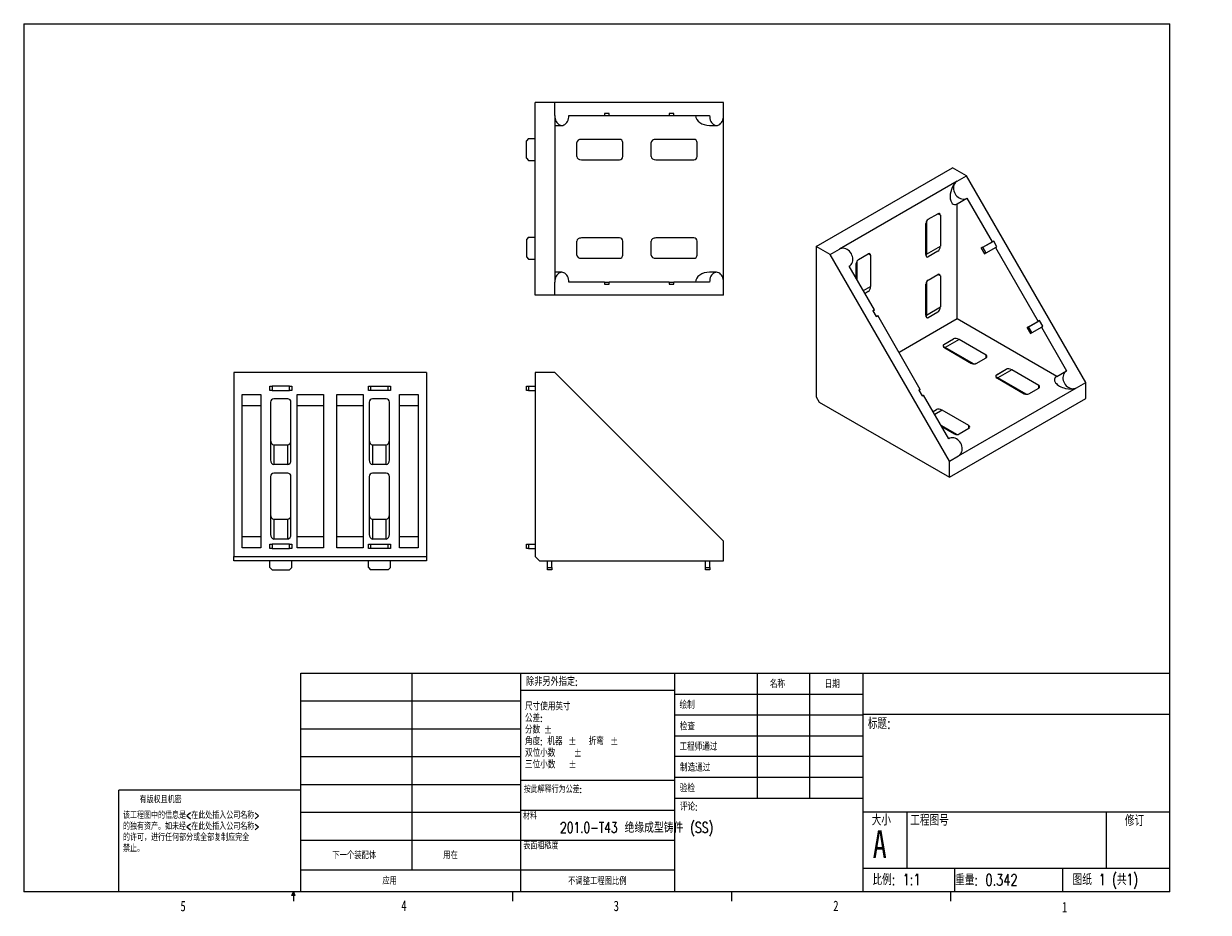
# Model space of a CAD drawing. Header units: millimetres. Extents: x 8 to 279, y 5 to 208.
import ezdxf

# ---------------------------------------------------------------- set-up
doc = ezdxf.new("R2010")
doc.units = ezdxf.units.MM
doc.styles.add('SLDTEXTSTYLE0', font='TXT', dxfattribs={"width": 0.75, "bigfont": 'bigfont'})
doc.styles.add('SLDTEXTSTYLE1', font='TXT', dxfattribs={"width": 0.694444, "bigfont": 'bigfont'})
doc.styles.add('SLDTEXTSTYLE2', font='TXT', dxfattribs={"width": 0.75})

# ---------------------------------------------------------------- blocks, each defined once
blk = doc.blocks.new('SW_NOTE_0')
at = {"color": 0, "linetype": 'Continuous', "lineweight": 0, "char_height": 1.651, "attachment_point": 1}
for s, insert, style in [('\\M+18EDA\\M+190A1\\M+18E67\\M+19770\\M+18970\\M+190A1', (0, 2.13), 'SLDTEXTSTYLE0'), ('\\M+18CF6\\M+18DB7:', (0, -0.52), 'SLDTEXTSTYLE0'), ('\\M+195AA\\M+19094', (0, -3.17), 'SLDTEXTSTYLE0'), ('%%p', (4.35, -3.17), 'SLDTEXTSTYLE2'), ('\\M+18A70\\M+19378: \\M+18AF7\\M+18AED', (0, -5.82), 'SLDTEXTSTYLE0'), ('%%p', (9.86, -5.82), 'SLDTEXTSTYLE2'), ('\\M+190DC\\M+19C5E', (14.53, -5.82), 'SLDTEXTSTYLE0'), ('%%p', (19.44, -5.82), 'SLDTEXTSTYLE2'), ('\\M+1916F\\M+188CA\\M+18FAC\\M+19094', (0, -8.48), 'SLDTEXTSTYLE0'), ('%%p', (11.13, -8.48), 'SLDTEXTSTYLE2'), ('\\M+18E4F\\M+188CA\\M+18FAC\\M+19094', (0, -11.13), 'SLDTEXTSTYLE0'), ('%%p', (9.92, -11.13), 'SLDTEXTSTYLE2')]:
    blk.add_mtext(s, dxfattribs=dict(at, insert=insert, style=style))
blk = doc.blocks.new('SW_NOTE_1')
at = {"color": 0, "linetype": 'Continuous', "lineweight": 0, "char_height": 1.524, "attachment_point": 1, "style": 'SLDTEXTSTYLE0'}
for s, insert in [('该\\M+18D48\\M+192F6图\\M+19286\\M+19349\\M+1904D\\M+191A7\\M+190A5<\\M+18DDD\\M+18D9F处\\M+19D87\\M+193FC\\M+18CF6\\M+18E69\\M+196BC\\M+18FCC>', (0, 1.96)), ('\\M+19349\\M+193C6\\M+1974C资产\\M+18142\\M+19440\\M+196A2经<\\M+18DDD\\M+18D9F处\\M+19D87\\M+193FC\\M+18CF6\\M+18E69\\M+196BC\\M+18FCC>', (0, -0.56)), ('\\M+19349许\\M+189C2\\M+18143进\\M+18D73\\M+19443\\M+189BD\\M+19594\\M+195AA\\M+188BD\\M+19153\\M+19594复\\M+190A7应\\M+18AAE\\M+19153', (0, -3.08)), ('\\M+18BD6\\M+18E7E\\M+18142', (0, -5.61))]:
    blk.add_mtext(s, dxfattribs=dict(at, insert=insert))

msp = doc.modelspace()

# ---------------------------------------------------------------- linework, layer by layer
at = {"color": 7, "linetype": 'Continuous', "lineweight": 0}
for p, q in [((8.38, 208.08), (270, 208.08)), ((8.38, 208.08), (8.38, 9.96)), ((270, 9.96), (270, 208.08)), ((71.65, 59.85), (270, 59.85)), ((71.65, 9.96), (71.65, 59.85)), ((97, 59.85), (97, 14.94)), ((121.87, 9.96), (121.87, 59.85)), ((156.96, 59.85), (156.96, 9.96)), ((175.86, 59.85), (175.86, 31.28)), ((187.76, 59.85), (187.76, 31.28)), ((199.93, 59.85), (199.93, 9.96)), ((156.96, 55.93), (121.87, 55.93)), ((156.96, 55.09), (199.93, 55.09)), ((71.65, 53.5), (121.87, 53.5)), ((156.96, 50.33), (199.93, 50.33)), ((199.93, 50.53), (270, 50.53)), ((71.65, 47.15), (121.87, 47.15)), ((156.96, 45.57), (199.93, 45.57)), ((71.65, 40.8), (121.87, 40.8)), ((199.93, 40.8), (156.96, 40.8)), ((121.87, 35.45), (156.96, 35.45)), ((199.93, 36.04), (156.96, 36.04)), ((30.07, 9.96), (30.07, 33.18)), ((71.65, 33.18), (30.07, 33.18)), ((71.65, 34.45), (121.87, 34.45)), ((199.93, 31.28), (156.96, 31.28)), ((71.65, 28.1), (121.87, 28.1)), ((121.87, 28.6), (156.96, 28.6)), ((199.93, 28.24), (270, 28.24)), ((209.98, 28.24), (209.98, 15.37)), ((255.47, 28.24), (255.47, 15.37)), ((71.65, 21.75), (121.87, 21.75)), ((121.87, 21.74), (156.96, 21.74)), ((71.65, 14.94), (156.96, 14.94)), ((199.93, 15.37), (270, 15.37)), ((220.84, 15.37), (220.84, 9.96)), ((245.52, 15.37), (245.52, 9.96)), ((270, 9.96), (8.38, 9.96)), ((69.63, 9.08), (69.97, 9.96)), ((70.29, 9.08), (69.63, 9.08)), ((69.97, 9.96), (69.97, 7.8)), ((69.97, 9.96), (70.29, 9.08)), ((119.98, 9.96), (119.98, 7.8)), ((169.98, 9.96), (169.98, 7.8)), ((219.99, 9.96), (219.99, 7.8))]:
    msp.add_line(p, q, dxfattribs=at)
at = {"color": 7, "linetype": 'Continuous', "lineweight": 15}
for p, q in [((125.14, 146.11), (125.14, 190.11)), ((129.64, 190.11), (125.14, 190.11)), ((129.64, 187.11), (129.64, 190.11)), ((168.14, 190.11), (129.64, 190.11)), ((168.14, 187.11), (168.14, 190.11)), ((129.64, 187.11), (129.64, 149.11)), ((132.82, 187.11), (140.95, 187.11)), ((142.01, 187.61), (140.95, 187.61)), ((140.95, 187.61), (140.95, 187.11)), ((140.95, 187.11), (142.01, 187.11)), ((142.01, 187.11), (142.01, 187.61)), ((142.01, 187.11), (155.77, 187.11)), ((156.83, 187.61), (155.77, 187.61)), ((155.77, 187.61), (155.77, 187.11)), ((155.77, 187.11), (156.83, 187.11)), ((156.83, 187.11), (156.83, 187.61)), ((156.83, 187.11), (164.96, 187.11)), ((168.14, 149.11), (168.14, 187.11)), ((129.64, 184.86), (131.23, 184.86)), ((164.96, 184.86), (166.55, 184.86)), ((123.64, 181.86), (123.14, 181.36)), ((123.14, 177.36), (123.14, 181.36)), ((123.64, 181.86), (125.14, 181.86)), ((144.39, 181.68), (135.7, 181.68)), ((161.39, 181.68), (152.7, 181.68)), ((134.64, 177.78), (134.64, 180.93)), ((145.14, 177.78), (145.14, 180.93)), ((151.64, 177.78), (151.64, 180.93)), ((162.14, 177.78), (162.14, 180.93)), ((123.14, 177.36), (123.64, 176.86)), ((123.64, 176.86), (125.14, 176.86)), ((135.7, 177.03), (144.39, 177.03)), ((152.7, 177.03), (161.39, 177.03)), ((189.3, 157.23), (220.41, 175.2)), ((223.59, 173.36), (220.41, 175.2)), ((221.47, 172.13), (223.59, 173.36)), ((250.82, 126.21), (223.59, 173.36)), ((221.47, 172.13), (194.6, 156.62)), ((221.47, 166.94), (223.72, 168.24)), ((223.72, 168.24), (229.47, 158.28)), ((221.47, 140.7), (221.47, 166.94)), ((214.35, 155.41), (214.35, 162.51)), ((214.45, 162.94), (214.45, 155.48)), ((214.88, 163.43), (217.1, 164.71)), ((217.64, 164.41), (217.64, 157.31)), ((123.64, 159.36), (123.14, 158.86)), ((123.14, 158.86), (123.14, 154.86)), ((123.64, 159.36), (125.14, 159.36)), ((134.64, 155.28), (134.64, 158.43)), ((144.39, 159.18), (135.7, 159.18)), ((145.14, 155.28), (145.14, 158.43)), ((151.64, 155.28), (151.64, 158.43)), ((161.39, 159.18), (152.7, 159.18)), ((162.14, 155.28), (162.14, 158.43)), ((192.48, 155.4), (189.3, 157.23)), ((189.3, 157.23), (189.3, 122.94)), ((214.45, 155.48), (217.64, 157.31)), ((226.97, 156.83), (229.47, 158.28)), ((227.32, 157.04), (226.97, 156.83)), ((227.32, 157.04), (229.82, 158.48)), ((228.07, 155.74), (227.32, 157.04)), ((227.72, 155.54), (230.22, 156.98)), ((229.82, 158.48), (229.47, 158.28)), ((230.57, 157.18), (229.82, 158.48)), ((230.22, 156.98), (230.57, 157.18)), ((230.22, 156.98), (239.95, 140.14)), ((123.14, 154.86), (123.64, 154.36)), ((123.64, 154.36), (125.14, 154.36)), ((135.7, 154.53), (144.39, 154.53)), ((152.7, 154.53), (161.39, 154.53)), ((192.48, 155.4), (194.6, 156.62)), ((219.7, 108.25), (192.48, 155.4)), ((198.97, 154.24), (201.2, 155.53)), ((201.73, 155.22), (201.73, 148.13)), ((217.1, 156.14), (214.88, 154.85)), ((226.97, 156.83), (227.72, 155.54)), ((202.6, 142.77), (196.85, 152.73)), ((198.44, 149.98), (198.44, 153.33)), ((198.54, 153.75), (198.54, 149.79)), ((131.23, 151.36), (129.64, 151.36)), ((129.64, 146.11), (129.64, 149.11)), ((140.95, 149.11), (132.82, 149.11)), ((140.95, 149.11), (140.95, 148.61)), ((140.95, 149.11), (142.01, 149.11)), ((142.01, 148.61), (142.01, 149.11)), ((155.77, 149.11), (142.01, 149.11)), ((155.77, 149.11), (155.77, 148.61)), ((155.77, 149.11), (156.83, 149.11)), ((156.83, 148.61), (156.83, 149.11)), ((164.96, 149.11), (156.83, 149.11)), ((166.55, 151.36), (164.96, 151.36)), ((168.14, 146.11), (168.14, 149.11)), ((214.45, 149.06), (214.45, 141.59)), ((214.88, 149.55), (217.1, 150.83)), ((217.64, 150.53), (217.64, 143.43)), ((129.64, 146.11), (125.14, 146.11)), ((168.14, 146.11), (129.64, 146.11)), ((140.95, 148.61), (142.01, 148.61)), ((155.77, 148.61), (156.83, 148.61)), ((201.2, 146.96), (200.44, 146.52)), ((214.35, 141.53), (214.35, 148.63)), ((214.45, 141.59), (217.64, 143.43)), ((202.6, 142.77), (202.25, 142.56)), ((202.25, 142.56), (202.6, 142.77)), ((202.25, 142.56), (203, 141.26)), ((203, 141.26), (203.35, 141.47)), ((213.07, 124.63), (203.35, 141.47)), ((221.47, 140.7), (208.21, 133.04)), ((217.1, 142.26), (214.88, 140.97)), ((244.2, 127.58), (221.47, 140.7)), ((237.45, 138.69), (239.95, 140.14)), ((237.8, 138.9), (237.45, 138.69)), ((237.45, 138.69), (238.2, 137.39)), ((237.8, 138.9), (240.3, 140.34)), ((238.55, 137.6), (237.8, 138.9)), ((238.2, 137.39), (240.7, 138.84)), ((240.3, 140.34), (239.95, 140.14)), ((241.05, 139.04), (240.3, 140.34)), ((240.7, 138.84), (241.05, 139.04)), ((240.7, 138.84), (246.45, 128.88)), ((218.41, 134.85), (220.64, 136.14)), ((221.92, 136.01), (218.74, 134.17)), ((228.07, 132.46), (221.92, 136.01)), ((218.63, 134.11), (224.78, 130.56)), ((225.2, 130.44), (218.74, 134.17)), ((225.84, 130.56), (228.07, 131.85)), ((100.33, 128.47), (56.33, 128.47)), ((56.33, 128.47), (56.33, 86.47)), ((100.33, 128.47), (100.33, 86.47)), ((129.64, 128.47), (125.14, 128.47)), ((125.14, 128.47), (125.14, 86.47)), ((168.14, 89.97), (129.64, 128.47)), ((230.43, 127.91), (232.66, 129.2)), ((230.65, 127.17), (236.8, 123.62)), ((233.94, 129.07), (230.76, 127.23)), ((237.22, 123.5), (230.76, 127.23)), ((240.09, 125.52), (233.94, 129.07)), ((244.2, 127.58), (246.45, 128.88)), ((64.58, 124.36), (64.58, 125.36)), ((64.58, 125.36), (65.08, 125.36)), ((65.08, 125.36), (65.08, 124.36)), ((69.08, 125.36), (65.08, 125.36)), ((69.08, 124.36), (69.08, 125.36)), ((69.08, 125.36), (69.58, 125.36)), ((69.58, 125.36), (69.58, 124.36)), ((87.08, 124.36), (87.08, 125.36)), ((87.08, 125.36), (87.58, 125.36)), ((87.58, 125.36), (87.58, 124.36)), ((87.58, 125.36), (91.58, 125.36)), ((91.58, 124.36), (91.58, 125.36)), ((91.58, 125.36), (92.08, 125.36)), ((92.08, 125.36), (92.08, 124.36)), ((123.14, 124.36), (123.14, 125.36)), ((123.14, 125.36), (123.64, 125.36)), ((123.64, 125.36), (123.64, 124.36)), ((123.64, 125.36), (125.14, 125.36)), ((213.07, 124.63), (212.72, 124.42)), ((212.72, 124.42), (213.07, 124.63)), ((212.72, 124.42), (213.47, 123.12)), ((221.82, 109.47), (248.7, 124.98)), ((237.86, 123.62), (240.09, 124.91)), ((248.7, 124.98), (250.82, 126.21)), ((250.82, 122.53), (250.82, 126.21)), ((58.23, 88.47), (58.23, 123.47)), ((58.23, 123.47), (62.48, 123.47)), ((62.48, 123.47), (62.48, 88.47)), ((65.08, 124.36), (64.58, 124.36)), ((64.75, 121.72), (64.75, 108.53)), ((65.08, 124.36), (69.08, 124.36)), ((68.65, 122.47), (65.5, 122.47)), ((69.58, 124.36), (69.08, 124.36)), ((69.4, 108.53), (69.4, 121.72)), ((70.8, 88.47), (70.8, 123.47)), ((70.8, 123.47), (76.8, 123.47)), ((76.8, 123.47), (76.8, 88.47)), ((79.85, 88.47), (79.85, 123.47)), ((79.85, 123.47), (85.85, 123.47)), ((85.85, 123.47), (85.85, 88.47)), ((87.58, 124.36), (87.08, 124.36)), ((87.25, 121.72), (87.25, 108.53)), ((91.58, 124.36), (87.58, 124.36)), ((91.15, 122.47), (88, 122.47)), ((92.08, 124.36), (91.58, 124.36)), ((91.9, 108.53), (91.9, 121.72)), ((94.18, 88.47), (94.18, 123.47)), ((94.18, 123.47), (98.43, 123.47)), ((98.43, 123.47), (98.43, 88.47)), ((123.64, 124.36), (123.14, 124.36)), ((123.64, 124.36), (125.14, 124.36)), ((189.3, 122.94), (190.01, 121.72)), ((190.01, 121.72), (219.7, 104.57)), ((213.47, 123.12), (213.82, 123.33)), ((219.57, 113.37), (213.82, 123.33)), ((219.7, 104.57), (250.82, 122.53)), ((58.23, 120.97), (62.48, 120.97)), ((70.8, 120.97), (76.8, 120.97)), ((79.85, 120.97), (85.85, 120.97)), ((94.18, 120.97), (98.43, 120.97)), ((215.99, 119.57), (216.75, 120.01)), ((224.18, 116.34), (218.03, 119.88)), ((221.31, 114.32), (217.88, 116.3)), ((217.99, 116.11), (220.89, 114.44)), ((221.95, 114.44), (224.18, 115.73)), ((65.5, 111.97), (65.5, 107.47)), ((65.5, 111.97), (68.65, 111.97)), ((68.65, 107.47), (68.65, 111.97)), ((88, 111.97), (88, 107.47)), ((88, 111.97), (91.15, 111.97)), ((91.15, 107.47), (91.15, 111.97)), ((219.7, 108.25), (221.82, 109.47)), ((219.7, 104.57), (219.7, 108.25)), ((68.65, 107.47), (65.5, 107.47)), ((68.65, 105.47), (65.5, 105.47)), ((91.15, 107.47), (88, 107.47)), ((91.15, 105.47), (88, 105.47)), ((64.75, 104.72), (64.75, 91.53)), ((69.4, 91.53), (69.4, 104.72)), ((87.25, 104.72), (87.25, 91.53)), ((91.9, 91.53), (91.9, 104.72)), ((65.5, 94.97), (65.5, 90.47)), ((65.5, 94.97), (68.65, 94.97)), ((68.65, 90.47), (68.65, 94.97)), ((88, 94.97), (88, 90.47)), ((88, 94.97), (91.15, 94.97)), ((91.15, 90.47), (91.15, 94.97)), ((62.48, 90.97), (58.23, 90.97)), ((64.58, 88.27), (64.58, 89.27)), ((64.58, 89.27), (65.08, 89.27)), ((65.08, 89.27), (65.08, 88.27)), ((69.08, 89.27), (65.08, 89.27)), ((68.65, 90.47), (65.5, 90.47)), ((69.08, 88.27), (69.08, 89.27)), ((69.08, 89.27), (69.58, 89.27)), ((69.58, 89.27), (69.58, 88.27)), ((76.8, 90.97), (70.8, 90.97)), ((85.85, 90.97), (79.85, 90.97)), ((87.08, 88.27), (87.08, 89.27)), ((87.08, 89.27), (87.58, 89.27)), ((87.58, 89.27), (87.58, 88.27)), ((87.58, 89.27), (91.58, 89.27)), ((91.15, 90.47), (88, 90.47)), ((91.58, 88.27), (91.58, 89.27)), ((91.58, 89.27), (92.08, 89.27)), ((92.08, 89.27), (92.08, 88.27)), ((98.43, 90.97), (94.18, 90.97)), ((123.14, 88.27), (123.14, 89.27)), ((123.14, 89.27), (123.64, 89.27)), ((123.64, 89.27), (123.64, 88.27)), ((123.64, 89.27), (125.14, 89.27)), ((168.14, 85.47), (168.14, 89.97)), ((62.48, 88.47), (58.23, 88.47)), ((65.08, 88.27), (64.58, 88.27)), ((65.08, 88.27), (69.08, 88.27)), ((69.58, 88.27), (69.08, 88.27)), ((76.8, 88.47), (70.8, 88.47)), ((85.85, 88.47), (79.85, 88.47)), ((87.58, 88.27), (87.08, 88.27)), ((91.58, 88.27), (87.58, 88.27)), ((92.08, 88.27), (91.58, 88.27)), ((98.43, 88.47), (94.18, 88.47)), ((123.64, 88.27), (123.14, 88.27)), ((123.64, 88.27), (125.14, 88.27)), ((56.33, 86.47), (100.33, 86.47)), ((56.33, 85.47), (56.33, 86.47)), ((100.33, 85.47), (56.33, 85.47)), ((64.58, 83.97), (64.58, 85.47)), ((64.58, 83.97), (65.08, 83.47)), ((69.08, 83.47), (69.58, 83.97)), ((69.58, 83.97), (69.58, 85.47)), ((87.08, 83.97), (87.08, 85.47)), ((87.08, 83.97), (87.58, 83.47)), ((91.58, 83.47), (92.08, 83.97)), ((92.08, 83.97), (92.08, 85.47)), ((100.33, 86.47), (100.33, 85.47)), ((125.14, 86.47), (126.14, 85.47)), ((126.14, 85.47), (168.14, 85.47)), ((127.94, 83.97), (127.94, 85.47)), ((127.94, 83.97), (128.94, 83.97)), ((127.94, 83.47), (127.94, 83.97)), ((128.94, 83.97), (128.94, 85.47)), ((128.94, 83.97), (128.94, 83.47)), ((164.03, 83.97), (164.03, 85.47)), ((164.03, 83.97), (165.03, 83.97)), ((164.03, 83.47), (164.03, 83.97)), ((165.03, 83.97), (165.03, 85.47)), ((165.03, 83.97), (165.03, 83.47)), ((65.08, 83.47), (69.08, 83.47)), ((91.58, 83.47), (87.58, 83.47)), ((128.94, 83.47), (127.94, 83.47)), ((165.03, 83.47), (164.03, 83.47))]:
    msp.add_line(p, q, dxfattribs=at)
at = {"color": 8, "linetype": 'Continuous', "lineweight": 15}
for p, q in [((217.64, 164.41), (217.1, 164.71)), ((201.73, 155.22), (201.2, 155.53)), ((217.64, 150.53), (217.1, 150.83)), ((200.06, 147.17), (201.73, 148.13)), ((218.4, 134.84), (220.64, 136.14)), ((228.07, 131.85), (228.07, 132.46)), ((230.42, 127.9), (232.66, 129.2)), ((240.09, 124.91), (240.09, 125.52)), ((215.99, 119.57), (216.75, 120.01)), ((218.03, 119.88), (216.37, 118.92)), ((224.18, 115.73), (224.18, 116.34))]:
    msp.add_line(p, q, dxfattribs=at)
at = {"color": 7, "linetype": 'Continuous', "lineweight": 15, "flags": 128}
for points in [[(129.64, 187.11), (129.66, 186.75), (129.72, 186.41), (129.81, 186.08), (129.94, 185.78), (130.11, 185.52), (130.3, 185.29), (130.51, 185.1), (130.74, 184.97), (130.98, 184.88), (131.23, 184.86), (131.48, 184.88), (131.72, 184.97), (131.95, 185.1), (132.17, 185.29), (132.36, 185.52), (132.52, 185.78), (132.65, 186.08), (132.74, 186.41), (132.8, 186.75), (132.82, 187.11)], [(164.96, 187.11), (164.98, 186.75), (165.04, 186.41), (165.13, 186.08), (165.26, 185.78), (165.42, 185.52), (165.61, 185.29), (165.83, 185.1), (166.06, 184.97), (166.3, 184.88), (166.55, 184.86), (166.8, 184.88), (167.04, 184.97), (167.27, 185.1), (167.48, 185.29), (167.67, 185.52), (167.84, 185.78), (167.97, 186.08), (168.06, 186.41), (168.12, 186.75), (168.14, 187.11)], [(221.47, 172.13), (221.24, 171.97), (221.03, 171.76), (220.87, 171.5), (220.75, 171.22), (220.68, 170.91), (220.65, 170.59), (220.67, 170.25), (220.74, 169.91), (220.85, 169.58), (221.01, 169.27), (221.2, 168.97), (221.43, 168.71), (221.69, 168.48), (221.97, 168.3), (222.27, 168.16), (222.57, 168.07), (222.88, 168.03), (223.17, 168.05), (223.46, 168.12), (223.72, 168.24)], [(196.85, 152.73), (197.09, 152.89), (197.29, 153.1), (197.45, 153.35), (197.57, 153.64), (197.65, 153.95), (197.67, 154.27), (197.65, 154.61), (197.59, 154.95), (197.47, 155.28), (197.32, 155.59), (197.12, 155.89), (196.89, 156.15), (196.63, 156.38), (196.35, 156.56), (196.06, 156.7), (195.75, 156.79), (195.45, 156.83), (195.15, 156.81), (194.86, 156.74), (194.6, 156.62)], [(132.82, 149.11), (132.8, 149.46), (132.74, 149.8), (132.65, 150.13), (132.52, 150.43), (132.36, 150.7), (132.17, 150.93), (131.95, 151.11), (131.72, 151.25), (131.48, 151.33), (131.23, 151.36), (130.98, 151.33), (130.74, 151.25), (130.51, 151.11), (130.3, 150.93), (130.11, 150.7), (129.94, 150.43), (129.81, 150.13), (129.72, 149.8), (129.66, 149.46), (129.64, 149.11)], [(168.14, 149.11), (168.12, 149.46), (168.06, 149.8), (167.97, 150.13), (167.84, 150.43), (167.67, 150.7), (167.48, 150.93), (167.27, 151.11), (167.04, 151.25), (166.8, 151.33), (166.55, 151.36), (166.3, 151.33), (166.06, 151.25), (165.83, 151.11), (165.61, 150.93), (165.42, 150.7), (165.26, 150.43), (165.13, 150.13), (165.04, 149.8), (164.98, 149.46), (164.96, 149.11)], [(246.45, 128.88), (246.21, 128.71), (246.01, 128.5), (245.85, 128.25), (245.72, 127.97), (245.65, 127.66), (245.62, 127.33), (245.64, 127), (245.71, 126.66), (245.82, 126.33), (245.98, 126.01), (246.17, 125.72), (246.4, 125.45), (246.66, 125.23), (246.94, 125.04), (247.24, 124.9), (247.54, 124.81), (247.85, 124.78), (248.15, 124.79), (248.43, 124.86), (248.7, 124.98)], [(221.82, 109.47), (222.06, 109.64), (222.26, 109.85), (222.42, 110.1), (222.55, 110.38), (222.62, 110.69), (222.65, 111.02), (222.63, 111.35), (222.56, 111.69), (222.45, 112.02), (222.29, 112.34), (222.1, 112.63), (221.87, 112.89), (221.61, 113.12), (221.33, 113.31), (221.03, 113.45), (220.72, 113.53), (220.42, 113.57), (220.12, 113.56), (219.84, 113.49), (219.57, 113.37)]]:
    msp.add_lwpolyline(points, dxfattribs=at)
at = {"color": 7, "linetype": 'Continuous', "lineweight": 15}
for centre, radius, start, end in [((144.39, 180.93), 0.75, 0, 90), ((161.39, 180.93), 0.75, 0, 90), ((144.39, 177.78), 0.75, 270, 0), ((161.39, 177.78), 0.75, 270, 0), ((215.5, 162.46), 1.15, 122.6055, 177.3945), ((217.31, 164.46), 0.328, 350.786, 129.2033), ((144.39, 158.43), 0.75, 0, 90), ((161.39, 158.43), 0.75, 0, 90), ((144.39, 155.28), 0.75, 270, 0), ((161.39, 155.28), 0.75, 270, 0), ((199.59, 153.27), 1.15, 122.6055, 177.3945), ((201.4, 155.28), 0.328, 350.786, 129.2033), ((215.5, 148.58), 1.15, 122.6055, 177.3945), ((217.31, 150.58), 0.328, 350.786, 129.2033), ((225.31, 131.59), 1.15, 242.6097, 297.3903), ((227.95, 132.16), 0.327, 290.7834, 69.2166), ((239.97, 125.22), 0.327, 290.7834, 69.2166), ((65.5, 121.72), 0.75, 90, 180), ((68.65, 121.72), 0.75, 0, 90), ((88, 121.72), 0.75, 90, 180), ((91.15, 121.72), 0.75, 0, 90), ((237.33, 124.65), 1.15, 242.6097, 297.3903), ((224.06, 116.03), 0.327, 290.7834, 69.2166), ((221.42, 115.46), 1.15, 242.6097, 297.3903), ((65.5, 104.72), 0.75, 90, 180), ((68.65, 104.72), 0.75, 0, 90), ((88, 104.72), 0.75, 90, 180), ((91.15, 104.72), 0.75, 0, 90)]:
    msp.add_arc(centre, radius, start, end, dxfattribs=at)
for centre, major_axis, ratio, start_param, end_param in [((164.96, 187.11), (3.18, 0), 0.707107, 3.141593, 4.712389), ((135.7, 180.93), (1.06, 0), 0.707107, 1.570796, 3.141593), ((152.7, 180.93), (1.06, 0), 0.707107, 1.570796, 3.141593), ((135.7, 177.78), (-1.06, 0), 0.707107, 0, 1.570796), ((152.7, 177.78), (-1.06, 0), 0.707107, 0, 1.570796), ((221.47, 169.54), (0.73, 2.73), 0.517638, 0.477582, 3.619174), ((135.7, 158.43), (1.06, 0), 0.707107, 1.570796, 3.141593), ((152.7, 158.43), (1.06, 0), 0.707107, 1.570796, 3.141593), ((217.1, 157.01), (0.244, 0.91), 0.517638, 3.619174, 5.189971), ((135.7, 155.28), (-1.06, 0), 0.707107, 0, 1.570796), ((152.7, 155.28), (-1.06, 0), 0.707107, 0, 1.570796), ((214.88, 155.72), (0.244, 0.91), 0.517638, 2.048378, 3.619174), ((213.92, 155.17), (0.244, 0.91), 0.517638, 4.739327, 5.189971), ((164.96, 149.11), (3.18, 0), 0.707107, 1.570796, 3.141593), ((201.2, 147.82), (0.244, 0.91), 0.517638, 3.619174, 5.189971), ((217.1, 143.13), (0.244, 0.91), 0.517638, 3.619174, 5.189971), ((214.88, 141.84), (0.244, 0.91), 0.517638, 2.048378, 3.619174), ((213.92, 141.29), (0.244, 0.91), 0.517638, 4.739327, 5.189971), ((221.39, 135.7), (0.91, -0.244), 0.51759, 1.0931, 2.663896), ((219.16, 134.42), (0.91, -0.244), 0.51759, 2.663896, 4.234692), ((218.21, 133.87), (0.91, -0.244), 0.51759, 1.0931, 1.543389), ((231.18, 127.48), (0.91, -0.244), 0.51759, 2.663896, 4.234692), ((230.23, 126.93), (0.91, -0.244), 0.51759, 1.0931, 1.543389), ((233.41, 128.76), (0.91, -0.244), 0.51759, 1.0931, 2.663896), ((246.45, 126.28), (2.73, -0.73), 0.51759, 2.663896, 5.805489), ((217.5, 119.58), (0.91, -0.244), 0.51759, 1.0931, 2.663896), ((65.5, 113.03), (0, -1.06), 0.707107, 4.712389, 6.283185), ((68.65, 113.03), (0, 1.06), 0.707107, 3.141593, 4.712389), ((88, 113.03), (0, -1.06), 0.707107, 4.712389, 6.283185), ((91.15, 113.03), (0, 1.06), 0.707107, 3.141593, 4.712389), ((65.5, 108.53), (0, -1.06), 0.707107, 4.712389, 6.283185), ((68.65, 108.53), (0, 1.06), 0.707107, 3.141593, 4.712389), ((88, 108.53), (0, -1.06), 0.707107, 4.712389, 6.283185), ((91.15, 108.53), (0, 1.06), 0.707107, 3.141593, 4.712389), ((65.5, 96.03), (0, -1.06), 0.707107, 4.712389, 6.283185), ((68.65, 96.03), (0, 1.06), 0.707107, 3.141593, 4.712389), ((88, 96.03), (0, -1.06), 0.707107, 4.712389, 6.283185), ((91.15, 96.03), (0, 1.06), 0.707107, 3.141593, 4.712389), ((65.5, 91.53), (0, -1.06), 0.707107, 4.712389, 6.283185), ((68.65, 91.53), (0, 1.06), 0.707107, 3.141593, 4.712389), ((88, 91.53), (0, -1.06), 0.707107, 4.712389, 6.283185), ((91.15, 91.53), (0, 1.06), 0.707107, 3.141593, 4.712389)]:
    msp.add_ellipse(centre, major_axis=major_axis, ratio=ratio, start_param=start_param, end_param=end_param, dxfattribs=at)

# ---------------------------------------------------------------- block references
at = {"color": 7, "linetype": 'Continuous', "lineweight": 0}
for name, p in [('SW_NOTE_0', (122.82, 50.92)), ('SW_NOTE_1', (31.05, 26.2))]:
    msp.add_blockref(name, p, dxfattribs=at)

# ---------------------------------------------------------------- texts
for s, insert, char_height, attachment_point, style in [('\\M+18F9C\\M+194F1另\\M+18A4F\\M+18E77\\M+192E8:', (123.06, 58.76), 1.778, 1, 'SLDTEXTSTYLE0'), ('\\M+196BC\\M+18FCC', (178.72, 58.18), 1.651, 1, 'SLDTEXTSTYLE0'), ('\\M+193FA\\M+18AFA', (191.22, 58.14), 1.651, 1, 'SLDTEXTSTYLE0'), ('绘\\M+190A7', (158.1, 53.38), 1.651, 1, 'SLDTEXTSTYLE0'), ('检查', (158.15, 48.5), 1.651, 1, 'SLDTEXTSTYLE0'), ('标题:', (201.09, 49.65), 2.54, 1, 'SLDTEXTSTYLE0'), ('\\M+18D48\\M+192F6师\\M+192CA过', (158.08, 43.86), 1.651, 1, 'SLDTEXTSTYLE0'), ('\\M+190A7\\M+191A2\\M+192CA过', (158.2, 39.1), 1.651, 1, 'SLDTEXTSTYLE0'), ('\\M+188C2\\M+18D9F\\M+189F0释\\M+18D73为\\M+18CF6\\M+18DB7:', (122.51, 34.09), 1.524, 1, 'SLDTEXTSTYLE0'), ('验检', (158.16, 34.38), 1.651, 1, 'SLDTEXTSTYLE0'), ('\\M+1974C\\M+194C5权\\M+18A8E\\M+18AF7\\M+196A7', (34.83, 31.74), 1.524, 1, 'SLDTEXTSTYLE0'), ('评论:', (158.18, 30.17), 1.651, 1, 'SLDTEXTSTYLE0'), ('\\M+18DDE\\M+197BF', (122.38, 28.01), 1.524, 1, 'SLDTEXTSTYLE0'), ('\\M+191E5\\M+18FAC', (201.98, 27.62), 2.54, 1, 'SLDTEXTSTYLE0'), ('\\M+18D48\\M+192F6图\\M+18D86', (210.78, 27.58), 2.54, 1, 'SLDTEXTSTYLE0'), ('\\M+18F43订', (259.79, 27.48), 2.54, 1, 'SLDTEXTSTYLE0'), ('201.0-T43 绝缘\\M+190AC\\M+18C5E铸\\M+18C8F (SS)', (130.81, 25.81), 2.3813, 1, 'SLDTEXTSTYLE0'), ('A', (202.18, 23.98), 6.35, 1, 'SLDTEXTSTYLE2'), ('\\M+189BA\\M+188EA\\M+198A2\\M+19195\\M+1947A\\M+191CC', (78.84, 19.03), 1.5875, 1, 'SLDTEXTSTYLE0'), ('\\M+19770\\M+18DDD', (104.15, 19.06), 1.5875, 1, 'SLDTEXTSTYLE0'), ('\\M+1955C\\M+196CA\\M+19165糙\\M+19378', (122.45, 21.2), 1.524, 1, 'SLDTEXTSTYLE0'), ('\\M+194E4\\M+197E1: 1:1', (202.15, 14.02), 2.54, 1, 'SLDTEXTSTYLE0'), ('\\M+18F64\\M+197CA: 0.342', (221.04, 13.94), 2.54, 1, 'SLDTEXTSTYLE0'), ('图纸 1 (\\M+18BA41)', (247.83, 14.03), 2.54, 1, 'SLDTEXTSTYLE1'), ('应\\M+19770', (90.25, 13.21), 1.587, 1, 'SLDTEXTSTYLE0'), ('\\M+19573调\\M+190AE\\M+18D48\\M+192F6图\\M+194E4\\M+197E1', (139.33, 13.15), 1.5875, 2, 'SLDTEXTSTYLE0'), ('5', (44.17, 7.89), 2.38, 1, 'SLDTEXTSTYLE2'), ('4', (94.58, 7.97), 2.38, 1, 'SLDTEXTSTYLE2'), ('3', (143.06, 7.92), 2.38, 1, 'SLDTEXTSTYLE2'), ('2', (193.19, 7.94), 2.38, 1, 'SLDTEXTSTYLE2'), ('1', (245.41, 7.65), 2.38, 1, 'SLDTEXTSTYLE2')]:
    msp.add_mtext(s, dxfattribs=dict(at, insert=insert, char_height=char_height, attachment_point=attachment_point, style=style))

doc.saveas('drawing.dxf')
